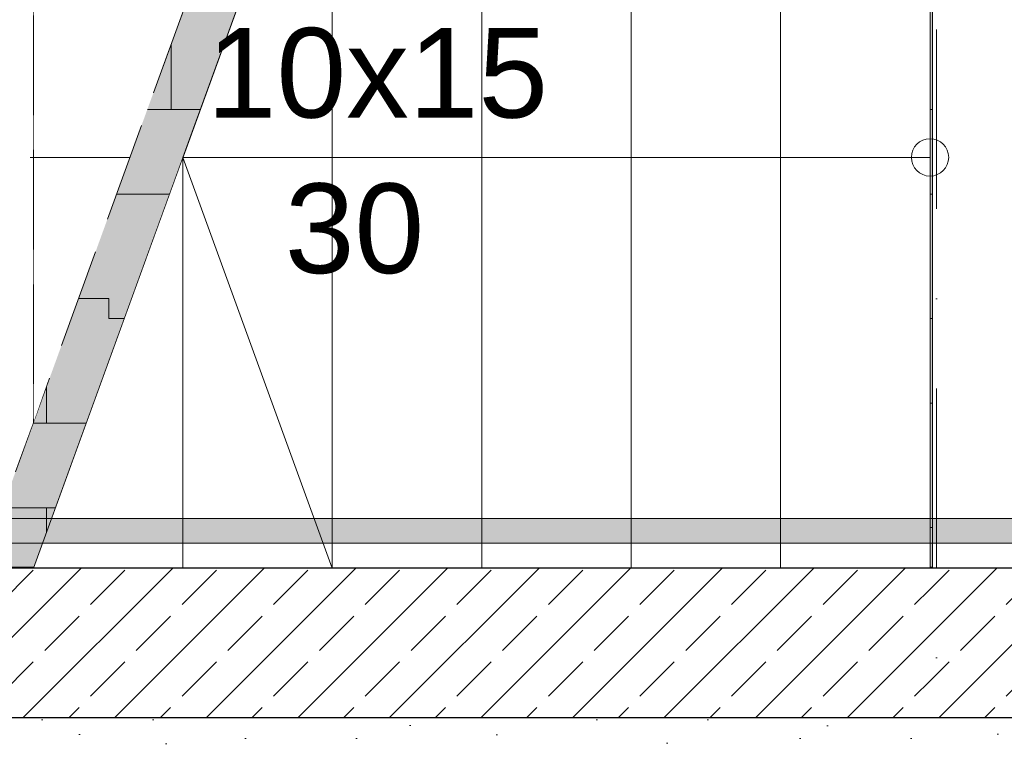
# Model space of a CAD drawing. Header units: centimetres. Extents: x -520 to 22173, y -1503 to 4054.
# Tile 38 of 82: x 9581 to 9778, y 2518 to 2662. Entities that reach past the tile are written whole.
import ezdxf
from ezdxf.enums import TextEntityAlignment as Align

# ---------------------------------------------------------------- set-up
doc = ezdxf.new("R2010")
doc.units = ezdxf.units.CM
doc.header["$LTSCALE"] = 0.1
doc.header["$MEASUREMENT"] = 0
for name, pattern in [('$0$HIDDEN', [952.5, 635, -317.5]), ('Krawędzie ukryte', [270, 200, -70]), ('Kropki i Kreski', [720, 360, -180, 0, -180]), ('Wipeout_Contour', [1000, 0, -1000])]:
    doc.linetypes.add(name, pattern=pattern)
for name, color, linetype in [('0_Teren', 7, 'Continuous'), ('2_barierki.K_IR', 7, 'Continuous'), ('2_schody.K_IR', 7, 'Continuous'), ('2_stropy.ISTN', 7, 'Continuous'), ('2_ściany podporowe.K_IR', 7, 'Continuous'), ('4_osie.ISTN', 7, 'Continuous'), ('5_opisy.K_IR', 7, 'Continuous')]:
    doc.layers.add(name, color=color, linetype=linetype)
doc.styles.add('GENERATED_STYLE_1', font='txt')
pattern_1 = [(45, (8385.933, 775.433), (-9.19239, 9.19239), []), (45, (8381.337, 780.03), (-9.19239, 9.19239), [9.75, -3.25])]

# ---------------------------------------------------------------- blocks, each defined once
blk = doc.blocks.new('*X149', base_point=(8385.93, 775.43))
at = {"layer": '0_Teren', "color": 253, "linetype": 'Continuous', "lineweight": 0, "true_color": 0x9f9f9f}
for p, q in [((9610.93, 2644.43), (9610.93, 2669.43)), ((9610.93, 2669.43), (9610.93, 2644.43)), ((9660.93, 2644.43), (9660.93, 2669.43)), ((9660.93, 2669.43), (9660.93, 2644.43)), ((9710.93, 2644.43), (9710.93, 2669.43)), ((9710.93, 2669.43), (9710.93, 2644.43)), ((9760.93, 2644.43), (9760.93, 2669.43)), ((9760.93, 2669.43), (9760.93, 2644.43)), ((9573.43, 2648.43), (9585.93, 2648.43)), ((9573.43, 2648.43), (9598.43, 2648.43)), ((9585.93, 2648.43), (9598.43, 2648.43)), ((9585.93, 2623.43), (9585.93, 2648.43)), ((9585.93, 2648.43), (9585.93, 2623.43)), ((9598.43, 2648.43), (9598.43, 2644.43)), ((9598.43, 2644.43), (9598.43, 2648.43)), ((9623.43, 2644.43), (9623.43, 2648.43)), ((9623.43, 2648.43), (9623.43, 2644.43)), ((9623.43, 2648.43), (9635.93, 2648.43)), ((9623.43, 2648.43), (9648.43, 2648.43)), ((9635.93, 2648.43), (9648.43, 2648.43)), ((9635.93, 2623.43), (9635.93, 2648.43)), ((9635.93, 2648.43), (9635.93, 2623.43)), ((9648.43, 2648.43), (9648.43, 2644.43)), ((9648.43, 2644.43), (9648.43, 2648.43)), ((9673.43, 2644.43), (9673.43, 2648.43)), ((9673.43, 2648.43), (9673.43, 2644.43)), ((9673.43, 2648.43), (9685.93, 2648.43)), ((9673.43, 2648.43), (9698.43, 2648.43)), ((9685.93, 2648.43), (9698.43, 2648.43)), ((9685.93, 2623.43), (9685.93, 2648.43)), ((9685.93, 2648.43), (9685.93, 2623.43)), ((9698.43, 2648.43), (9698.43, 2644.43)), ((9698.43, 2644.43), (9698.43, 2648.43)), ((9723.43, 2644.43), (9723.43, 2648.43)), ((9723.43, 2648.43), (9723.43, 2644.43)), ((9723.43, 2648.43), (9735.93, 2648.43)), ((9723.43, 2648.43), (9748.43, 2648.43)), ((9735.93, 2648.43), (9748.43, 2648.43)), ((9735.93, 2623.43), (9735.93, 2648.43)), ((9735.93, 2648.43), (9735.93, 2623.43)), ((9748.43, 2648.43), (9748.43, 2644.43)), ((9748.43, 2644.43), (9748.43, 2648.43)), ((9598.43, 2644.43), (9610.93, 2644.43)), ((9598.43, 2644.43), (9623.43, 2644.43)), ((9610.93, 2644.43), (9623.43, 2644.43)), ((9648.43, 2644.43), (9660.93, 2644.43)), ((9648.43, 2644.43), (9673.43, 2644.43)), ((9660.93, 2644.43), (9673.43, 2644.43)), ((9698.43, 2644.43), (9710.93, 2644.43)), ((9698.43, 2644.43), (9723.43, 2644.43)), ((9710.93, 2644.43), (9723.43, 2644.43)), ((9748.43, 2644.43), (9760.93, 2644.43)), ((9748.43, 2644.43), (9763.8, 2644.43)), ((9760.93, 2644.43), (9763.8, 2644.43)), ((9598.43, 2623.43), (9598.43, 2627.43)), ((9598.43, 2627.43), (9598.43, 2623.43)), ((9598.43, 2627.43), (9610.93, 2627.43)), ((9598.43, 2627.43), (9623.43, 2627.43)), ((9610.93, 2627.43), (9623.43, 2627.43)), ((9610.93, 2602.43), (9610.93, 2627.43)), ((9610.93, 2627.43), (9610.93, 2602.43)), ((9623.43, 2627.43), (9623.43, 2623.43)), ((9623.43, 2623.43), (9623.43, 2627.43)), ((9648.43, 2623.43), (9648.43, 2627.43)), ((9648.43, 2627.43), (9648.43, 2623.43)), ((9648.43, 2627.43), (9660.93, 2627.43)), ((9648.43, 2627.43), (9673.43, 2627.43)), ((9660.93, 2627.43), (9673.43, 2627.43)), ((9660.93, 2602.43), (9660.93, 2627.43)), ((9660.93, 2627.43), (9660.93, 2602.43)), ((9673.43, 2627.43), (9673.43, 2623.43)), ((9673.43, 2623.43), (9673.43, 2627.43)), ((9698.43, 2623.43), (9698.43, 2627.43)), ((9698.43, 2627.43), (9698.43, 2623.43)), ((9698.43, 2627.43), (9710.93, 2627.43)), ((9698.43, 2627.43), (9723.43, 2627.43)), ((9710.93, 2627.43), (9723.43, 2627.43)), ((9710.93, 2602.43), (9710.93, 2627.43)), ((9710.93, 2627.43), (9710.93, 2602.43)), ((9723.43, 2627.43), (9723.43, 2623.43)), ((9723.43, 2623.43), (9723.43, 2627.43)), ((9748.43, 2623.43), (9748.43, 2627.43)), ((9748.43, 2627.43), (9748.43, 2623.43)), ((9748.43, 2627.43), (9760.93, 2627.43)), ((9748.43, 2627.43), (9763.8, 2627.43)), ((9760.93, 2627.43), (9763.8, 2627.43)), ((9760.93, 2602.43), (9760.93, 2627.43)), ((9760.93, 2627.43), (9760.93, 2602.43)), ((9573.43, 2623.43), (9585.93, 2623.43)), ((9573.43, 2623.43), (9598.43, 2623.43)), ((9585.93, 2623.43), (9598.43, 2623.43)), ((9623.43, 2623.43), (9635.93, 2623.43)), ((9623.43, 2623.43), (9648.43, 2623.43)), ((9635.93, 2623.43), (9648.43, 2623.43)), ((9673.43, 2623.43), (9685.93, 2623.43)), ((9673.43, 2623.43), (9698.43, 2623.43)), ((9685.93, 2623.43), (9698.43, 2623.43)), ((9723.43, 2623.43), (9735.93, 2623.43)), ((9723.43, 2623.43), (9748.43, 2623.43)), ((9735.93, 2623.43), (9748.43, 2623.43)), ((9573.43, 2606.43), (9585.93, 2606.43)), ((9573.43, 2606.43), (9598.43, 2606.43)), ((9585.93, 2606.43), (9598.43, 2606.43)), ((9585.93, 2581.43), (9585.93, 2606.43)), ((9585.93, 2606.43), (9585.93, 2581.43)), ((9598.43, 2606.43), (9598.43, 2602.43)), ((9598.43, 2602.43), (9598.43, 2606.43)), ((9623.43, 2602.43), (9623.43, 2606.43)), ((9623.43, 2606.43), (9623.43, 2602.43)), ((9623.43, 2606.43), (9635.93, 2606.43)), ((9623.43, 2606.43), (9648.43, 2606.43)), ((9635.93, 2606.43), (9648.43, 2606.43)), ((9635.93, 2581.43), (9635.93, 2606.43)), ((9635.93, 2606.43), (9635.93, 2581.43)), ((9648.43, 2606.43), (9648.43, 2602.43)), ((9648.43, 2602.43), (9648.43, 2606.43)), ((9673.43, 2602.43), (9673.43, 2606.43)), ((9673.43, 2606.43), (9673.43, 2602.43)), ((9673.43, 2606.43), (9685.93, 2606.43)), ((9673.43, 2606.43), (9698.43, 2606.43)), ((9685.93, 2606.43), (9698.43, 2606.43)), ((9685.93, 2581.43), (9685.93, 2606.43)), ((9685.93, 2606.43), (9685.93, 2581.43)), ((9698.43, 2606.43), (9698.43, 2602.43)), ((9698.43, 2602.43), (9698.43, 2606.43)), ((9723.43, 2602.43), (9723.43, 2606.43)), ((9723.43, 2606.43), (9723.43, 2602.43)), ((9723.43, 2606.43), (9735.93, 2606.43)), ((9723.43, 2606.43), (9748.43, 2606.43)), ((9735.93, 2606.43), (9748.43, 2606.43)), ((9735.93, 2581.43), (9735.93, 2606.43)), ((9735.93, 2606.43), (9735.93, 2581.43)), ((9748.43, 2606.43), (9748.43, 2602.43)), ((9748.43, 2602.43), (9748.43, 2606.43)), ((9598.43, 2602.43), (9610.93, 2602.43)), ((9598.43, 2602.43), (9623.43, 2602.43)), ((9610.93, 2602.43), (9623.43, 2602.43)), ((9648.43, 2602.43), (9660.93, 2602.43)), ((9648.43, 2602.43), (9673.43, 2602.43)), ((9660.93, 2602.43), (9673.43, 2602.43)), ((9698.43, 2602.43), (9710.93, 2602.43)), ((9698.43, 2602.43), (9723.43, 2602.43)), ((9710.93, 2602.43), (9723.43, 2602.43)), ((9748.43, 2602.43), (9760.93, 2602.43)), ((9748.43, 2602.43), (9763.8, 2602.43)), ((9760.93, 2602.43), (9763.8, 2602.43)), ((9598.43, 2581.43), (9598.43, 2585.43)), ((9598.43, 2585.43), (9598.43, 2581.43)), ((9598.43, 2585.43), (9610.93, 2585.43)), ((9598.43, 2585.43), (9623.43, 2585.43)), ((9610.93, 2585.43), (9623.43, 2585.43)), ((9610.93, 2560.43), (9610.93, 2585.43)), ((9610.93, 2585.43), (9610.93, 2560.43)), ((9623.43, 2585.43), (9623.43, 2581.43)), ((9623.43, 2581.43), (9623.43, 2585.43)), ((9648.43, 2581.43), (9648.43, 2585.43)), ((9648.43, 2585.43), (9648.43, 2581.43)), ((9648.43, 2585.43), (9660.93, 2585.43)), ((9648.43, 2585.43), (9673.43, 2585.43)), ((9660.93, 2585.43), (9673.43, 2585.43)), ((9660.93, 2560.43), (9660.93, 2585.43)), ((9660.93, 2585.43), (9660.93, 2560.43)), ((9673.43, 2585.43), (9673.43, 2581.43)), ((9673.43, 2581.43), (9673.43, 2585.43)), ((9698.43, 2581.43), (9698.43, 2585.43)), ((9698.43, 2585.43), (9698.43, 2581.43)), ((9698.43, 2585.43), (9710.93, 2585.43)), ((9698.43, 2585.43), (9723.43, 2585.43)), ((9710.93, 2585.43), (9723.43, 2585.43)), ((9710.93, 2560.43), (9710.93, 2585.43)), ((9710.93, 2585.43), (9710.93, 2560.43)), ((9723.43, 2585.43), (9723.43, 2581.43)), ((9723.43, 2581.43), (9723.43, 2585.43)), ((9748.43, 2581.43), (9748.43, 2585.43)), ((9748.43, 2585.43), (9748.43, 2581.43)), ((9748.43, 2585.43), (9760.93, 2585.43)), ((9748.43, 2585.43), (9763.8, 2585.43)), ((9760.93, 2585.43), (9763.8, 2585.43)), ((9760.93, 2560.43), (9760.93, 2585.43)), ((9760.93, 2585.43), (9760.93, 2560.43)), ((9573.43, 2581.43), (9585.93, 2581.43)), ((9573.43, 2581.43), (9598.43, 2581.43)), ((9585.93, 2581.43), (9598.43, 2581.43)), ((9623.43, 2581.43), (9635.93, 2581.43)), ((9623.43, 2581.43), (9648.43, 2581.43)), ((9635.93, 2581.43), (9648.43, 2581.43)), ((9673.43, 2581.43), (9685.93, 2581.43)), ((9673.43, 2581.43), (9698.43, 2581.43)), ((9685.93, 2581.43), (9698.43, 2581.43)), ((9723.43, 2581.43), (9735.93, 2581.43)), ((9723.43, 2581.43), (9748.43, 2581.43)), ((9735.93, 2581.43), (9748.43, 2581.43)), ((9573.43, 2564.43), (9585.93, 2564.43)), ((9573.43, 2564.43), (9598.43, 2564.43)), ((9585.93, 2564.43), (9598.43, 2564.43)), ((9585.93, 2552.49), (9585.93, 2564.43)), ((9585.93, 2564.43), (9585.93, 2552.49)), ((9598.43, 2564.43), (9598.43, 2560.43)), ((9598.43, 2560.43), (9598.43, 2564.43)), ((9623.43, 2560.43), (9623.43, 2564.43)), ((9623.43, 2564.43), (9623.43, 2560.43)), ((9623.43, 2564.43), (9635.93, 2564.43)), ((9623.43, 2564.43), (9648.43, 2564.43)), ((9635.93, 2564.43), (9648.43, 2564.43)), ((9635.93, 2552.49), (9635.93, 2564.43)), ((9635.93, 2564.43), (9635.93, 2552.49)), ((9648.43, 2564.43), (9648.43, 2560.43)), ((9648.43, 2560.43), (9648.43, 2564.43)), ((9673.43, 2560.43), (9673.43, 2564.43)), ((9673.43, 2564.43), (9673.43, 2560.43)), ((9673.43, 2564.43), (9685.93, 2564.43)), ((9673.43, 2564.43), (9698.43, 2564.43)), ((9685.93, 2564.43), (9698.43, 2564.43)), ((9685.93, 2552.49), (9685.93, 2564.43)), ((9685.93, 2564.43), (9685.93, 2552.49)), ((9698.43, 2564.43), (9698.43, 2560.43)), ((9698.43, 2560.43), (9698.43, 2564.43)), ((9723.43, 2560.43), (9723.43, 2564.43)), ((9723.43, 2564.43), (9723.43, 2560.43)), ((9723.43, 2564.43), (9735.93, 2564.43)), ((9723.43, 2564.43), (9748.43, 2564.43)), ((9735.93, 2564.43), (9748.43, 2564.43)), ((9735.93, 2552.49), (9735.93, 2564.43)), ((9735.93, 2564.43), (9735.93, 2552.49)), ((9748.43, 2564.43), (9748.43, 2560.43)), ((9748.43, 2560.43), (9748.43, 2564.43)), ((9598.43, 2560.43), (9610.93, 2560.43)), ((9598.43, 2560.43), (9623.43, 2560.43)), ((9610.93, 2560.43), (9623.43, 2560.43)), ((9648.43, 2560.43), (9660.93, 2560.43)), ((9648.43, 2560.43), (9673.43, 2560.43)), ((9660.93, 2560.43), (9673.43, 2560.43)), ((9698.43, 2560.43), (9710.93, 2560.43)), ((9698.43, 2560.43), (9723.43, 2560.43)), ((9710.93, 2560.43), (9723.43, 2560.43)), ((9748.43, 2560.43), (9760.93, 2560.43)), ((9748.43, 2560.43), (9763.8, 2560.43)), ((9760.93, 2560.43), (9763.8, 2560.43))]:
    blk.add_line(p, q, dxfattribs=at)
blk = doc.blocks.new('Strop_2_1', base_point=(9196.62, 3122.49))
at = {"layer": '0_Teren', "linetype": 'Continuous', "lineweight": 0, "true_color": 0xffffff}
blk.add_hatch(color=7, dxfattribs=at).paths.add_polyline_path([(9196.62, 3122.49), (9146.07, 3019.53), (9318.8, 2937.59), (9318.8, 2552.49), (9763.8, 2552.49), (9763.8, 2807.49), (9968.8, 2807.49), (9968.8, 2366.78), (10168.8, 2366.77), (10168.8, 2879.75), (9670.9, 3122.49)])
at = {"layer": '0_Teren', "color": 7, "linetype": 'Continuous', "lineweight": 9, "flags": 128}
blk.add_lwpolyline([(9196.62, 3122.49), (9670.9, 3122.49), (10168.8, 2879.75), (10168.8, 2366.77), (9968.8, 2366.78), (9968.8, 2807.49), (9763.8, 2807.49), (9763.8, 2552.49), (9318.8, 2552.49), (9318.8, 2937.59), (9146.07, 3019.53)], close=True, dxfattribs=at)
at = {"layer": '0_Teren', "color": 7, "linetype": 'Continuous', "lineweight": 9}
blk.add_blockref('*X149', (8385.93, 775.43), dxfattribs=at)
blk = doc.blocks.new('Strop_3_1', base_point=(9938.29, 2717.29))
at = {"layer": '2_stropy.ISTN', "color": 7, "linetype": 'Continuous', "lineweight": 9, "flags": 128}
blk.add_lwpolyline([(9938.29, 2717.29), (9763.29, 2717.29), (9763.29, 2552.29), (9938.29, 2552.29)], close=True, dxfattribs=at)
blk = doc.blocks.new('Wypełnienie_2_1', base_point=(8385.93, 955.43))
at = {"layer": '5_opisy.K_IR', "linetype": 'Continuous', "lineweight": 0, "true_color": 0x000000}
h = blk.add_hatch(dxfattribs=at)
h.set_pattern_fill('Piasek_0001', color=18, style=0, pattern_type=2)
h.set_pattern_definition([(45, (8385.933, 810.433), (-11.13693, 11.13693), [0, -10.5, 0, -15.75]), (110, (8420.933, 810.433), (14.80016, 5.38682), [0, -7.7, 0, -13.3])])
h.paths.add_polyline_path([(9318.29, 2522.29), (9318.29, 2366.58), (9938.29, 2366.58), (9938.29, 2522.29)])
blk = doc.blocks.new('Strop_7_1', base_point=(9763.29, 2552.29))
at = {"layer": '0_Teren', "color": 7, "linetype": 'Continuous', "lineweight": 9, "flags": 128}
blk.add_lwpolyline([(9763.29, 2552.29), (9938.29, 2552.29), (9938.29, 2807.29), (9763.29, 2807.29)], close=True, dxfattribs=at)
blk = doc.blocks.new('Strop_8_1', base_point=(9763.29, 2552.29))
at = {"layer": '0_Teren', "color": 7, "linetype": 'Continuous', "lineweight": 9, "flags": 128}
blk.add_lwpolyline([(9763.29, 2552.29), (9938.29, 2552.29), (9938.29, 2807.29), (9763.29, 2807.29)], close=True, dxfattribs=at)
blk = doc.blocks.new('Schody_2_1', base_point=(8385.93, 775.43))
at = {"color": 254, "linetype": 'Wipeout_Contour', "lineweight": 0, "ltscale": 40393.587854}
blk.add_wipeout([(9763.29, 2717.29), (9733.29, 2717.29), (9733.29, 2552.29), (9763.29, 2552.29)], dxfattribs=at).dxf.layer = '2_schody.K_IR'
at = {"layer": '2_schody.K_IR', "color": 7, "linetype": 'Continuous', "lineweight": 15}
for p, q in [((9733.29, 2552.29), (9733.29, 2717.29)), ((9763.29, 2717.29), (9763.29, 2552.29)), ((9763.29, 2552.29), (9733.29, 2552.29))]:
    blk.add_line(p, q, dxfattribs=at)
for start, end in [(90, 270), (270, 90)]:
    blk.add_arc((9763.29, 2634.79), 3.75, start, end, dxfattribs=at)
at = {"color": 254, "linetype": 'Wipeout_Contour', "lineweight": 0, "ltscale": 40277.759837}
blk.add_wipeout([(9733.29, 2717.29), (9703.29, 2717.29), (9703.29, 2552.29), (9733.29, 2552.29)], dxfattribs=at).dxf.layer = '2_schody.K_IR'
at = {"layer": '2_schody.K_IR', "color": 7, "linetype": 'Continuous', "lineweight": 15}
for p, q in [((9703.29, 2552.29), (9703.29, 2717.29)), ((9733.29, 2717.29), (9733.29, 2552.29)), ((9763.29, 2634.79), (9733.29, 2634.79)), ((9733.29, 2552.29), (9703.29, 2552.29))]:
    blk.add_line(p, q, dxfattribs=at)
at = {"color": 254, "linetype": 'Wipeout_Contour', "lineweight": 0, "ltscale": 40161.956313}
blk.add_wipeout([(9703.29, 2717.29), (9673.29, 2717.29), (9673.29, 2552.29), (9703.29, 2552.29)], dxfattribs=at).dxf.layer = '2_schody.K_IR'
at = {"layer": '2_schody.K_IR', "color": 7, "linetype": 'Continuous', "lineweight": 15}
for p, q in [((9673.29, 2552.29), (9673.29, 2717.29)), ((9703.29, 2717.29), (9703.29, 2552.29)), ((9703.29, 2552.29), (9673.29, 2552.29))]:
    blk.add_line(p, q, dxfattribs=at)
at = {"color": 254, "linetype": 'Wipeout_Contour', "lineweight": 0, "ltscale": 40046.177494}
blk.add_wipeout([(9673.29, 2552.29), (9673.29, 2717.29), (9643.29, 2717.29), (9643.29, 2552.29)], dxfattribs=at).dxf.layer = '2_schody.K_IR'
at = {"layer": '2_schody.K_IR', "color": 7, "linetype": 'Continuous', "lineweight": 15}
for p, q in [((9643.29, 2552.29), (9643.29, 2717.29)), ((9673.29, 2717.29), (9673.29, 2552.29)), ((9673.29, 2552.29), (9643.29, 2552.29))]:
    blk.add_line(p, q, dxfattribs=at)
at = {"color": 254, "linetype": 'Wipeout_Contour', "lineweight": 0, "ltscale": 39908.168872}
blk.add_wipeout([(9643.29, 2717.29), (9613.29, 2634.79), (9613.29, 2552.29), (9643.29, 2552.29)], dxfattribs=at).dxf.layer = '2_schody.K_IR'
at = {"layer": '2_schody.K_IR', "color": 7, "linetype": 'Continuous', "lineweight": 15}
for p, q in [((9643.29, 2717.29), (9643.29, 2552.29)), ((9613.29, 2552.29), (9613.29, 2634.79)), ((9643.29, 2552.29), (9613.29, 2552.29))]:
    blk.add_line(p, q, dxfattribs=at)
at = {"color": 254, "linetype": 'Wipeout_Contour', "lineweight": 0, "ltscale": 29830.878712}
blk.add_wipeout([(9613.29, 2552.29), (9613.29, 2634.79), (9583.29, 2552.29)], dxfattribs=at).dxf.layer = '2_schody.K_IR'
at = {"layer": '2_schody.K_IR', "color": 7, "linetype": 'Continuous', "lineweight": 15}
for p, q in [((9613.29, 2634.79), (9613.29, 2552.29)), ((9613.29, 2552.29), (9583.29, 2552.29))]:
    blk.add_line(p, q, dxfattribs=at)
at = {"color": 254, "linetype": 'Wipeout_Contour', "lineweight": 0, "ltscale": 39851.693083}
blk.add_wipeout([(9613.29, 2717.29), (9583.29, 2717.29), (9583.29, 2581.55), (9613.29, 2664.05)], dxfattribs=at).dxf.layer = '2_schody.K_IR'
at = {"layer": '2_schody.K_IR', "color": 7, "linetype": 'Krawędzie ukryte', "lineweight": 15}
blk.add_line((9583.29, 2581.55), (9583.29, 2717.29), dxfattribs=at)
at = {"layer": '2_schody.K_IR', "color": 7, "linetype": 'Continuous', "lineweight": 15}
for p, q in [((9613.29, 2634.79), (9643.29, 2717.29)), ((9733.29, 2634.79), (9613.29, 2634.79)), ((9643.29, 2552.29), (9613.29, 2634.79))]:
    blk.add_line(p, q, dxfattribs=at)
at = {"color": 254, "linetype": 'Wipeout_Contour', "lineweight": 0, "ltscale": 49613.399229}
blk.add_wipeout([(9583.29, 2717.29), (9553.29, 2717.29), (9553.29, 2552.29), (9572.65, 2552.29), (9583.29, 2581.55)], dxfattribs=at).dxf.layer = '2_schody.K_IR'
at = {"layer": '2_schody.K_IR', "color": 7, "linetype": 'Krawędzie ukryte', "lineweight": 15}
for p, q in [((9632.65, 2717.29), (9572.65, 2552.29)), ((9583.29, 2717.29), (9583.29, 2581.55)), ((9602.65, 2634.79), (9493.29, 2634.79))]:
    blk.add_line(p, q, dxfattribs=at)
at = {"layer": '2_schody.K_IR', "color": 7, "linetype": 'Continuous', "lineweight": 15}
blk.add_line((9643.29, 2717.29), (9583.29, 2552.29), dxfattribs=at)
blk = doc.blocks.new('Ściana_24_1', base_point=(9950.79, 2534.79))
at = {"color": 254, "linetype": 'Wipeout_Contour', "lineweight": 0, "ltscale": 40689.375349}
blk.add_wipeout([(9938.29, 2552.29), (9763.29, 2552.29), (9763.29, 2522.29), (9938.29, 2522.29)], dxfattribs=at).dxf.layer = '2_ściany podporowe.K_IR'
at = {"layer": '2_ściany podporowe.K_IR', "linetype": 'Continuous', "lineweight": 0, "true_color": 0x000000}
h = blk.add_hatch(dxfattribs=at)
h.set_pattern_fill('Beton_zbrojony_0001', color=18, style=0, pattern_type=2)
h.set_pattern_definition(pattern_1)
h.paths.add_polyline_path([(9938.29, 2552.29), (9763.29, 2552.29), (9763.29, 2522.29), (9938.29, 2522.29)])
at = {"layer": '2_ściany podporowe.K_IR', "color": 7, "linetype": 'Continuous', "lineweight": 30, "flags": 128}
for points in [[(9938.29, 2552.29), (9763.29, 2552.29)], [(9763.29, 2522.29), (9938.29, 2522.29)]]:
    blk.add_lwpolyline(points, dxfattribs=at)
blk = doc.blocks.new('Ściana_35_1', base_point=(9763.29, 2534.79))
at = {"color": 254, "linetype": 'Wipeout_Contour', "lineweight": 0, "ltscale": 39490.342818}
blk.add_wipeout([(9763.29, 2552.29), (9318.29, 2552.29), (9318.29, 2522.29), (9763.29, 2522.29)], dxfattribs=at).dxf.layer = '2_ściany podporowe.K_IR'
at = {"layer": '2_ściany podporowe.K_IR', "linetype": 'Continuous', "lineweight": 0, "true_color": 0x000000}
h = blk.add_hatch(dxfattribs=at)
h.set_pattern_fill('Beton_zbrojony_0001', color=18, style=0, pattern_type=2)
h.set_pattern_definition(pattern_1)
h.paths.add_polyline_path([(9763.29, 2552.29), (9318.29, 2552.29), (9318.29, 2522.29), (9763.29, 2522.29)])
at = {"layer": '2_ściany podporowe.K_IR', "color": 7, "linetype": 'Continuous', "lineweight": 30, "flags": 128}
for points in [[(9763.29, 2552.29), (9318.29, 2552.29)], [(9318.29, 2522.29), (9763.29, 2522.29)]]:
    blk.add_lwpolyline(points, dxfattribs=at)
blk = doc.blocks.new('Standardowy znacznik osi[11]_1', base_point=(9764.57, -647.93))
at = {"layer": '4_osie.ISTN', "color": 252, "linetype": 'Kropki i Kreski', "lineweight": 0}
blk.add_line((9764.57, -547.93), (9764.57, 3172.08), dxfattribs=at)
at = {"layer": '4_osie.ISTN', "color": 252, "lineweight": 0, "style": 'GENERATED_STYLE_1'}
for tag, p in [('AC_MarkerText_1_1', (9764.57, 3314.08)), ('AC_MarkerText_1_0', (9764.57, -685.93))]:
    blk.add_attdef(tag, text='', height=35, rotation=360, dxfattribs=at).set_placement(p, align=Align.MIDDLE_CENTER)
blk = doc.blocks.new('Balustrada_8_1', base_point=(8385.93, 775.43))
at = {"layer": '2_barierki.K_IR', "linetype": 'Continuous', "lineweight": 0, "true_color": 0xffffff}
for points in [[(9493.29, 2562.29), (9493.29, 2557.29), (9765.79, 2557.29), (9765.79, 2562.29)], [(9765.79, 2562.29), (9765.79, 2557.29), (9935.61, 2557.29), (9935.61, 2562.29)]]:
    blk.add_hatch(color=7, dxfattribs=at).paths.add_polyline_path(points)
at = {"layer": '2_barierki.K_IR', "color": 7, "linetype": 'Continuous', "lineweight": 15}
for p, q in [((9765.79, 2562.29), (9493.29, 2562.29)), ((9935.61, 2562.29), (9765.79, 2562.29)), ((9493.29, 2557.29), (9765.79, 2557.29)), ((9765.79, 2557.29), (9935.61, 2557.29))]:
    blk.add_line(p, q, dxfattribs=at)

msp = doc.modelspace()

# ---------------------------------------------------------------- block references
at = {"layer": '0_Teren', "color": 7, "linetype": 'Continuous', "lineweight": 9}
for name, p in [('Strop_2_1', (9196.62, 3122.49)), ('Strop_7_1', (9763.29, 2552.29)), ('Strop_8_1', (9763.29, 2552.29))]:
    msp.add_blockref(name, p, dxfattribs=at)
at = {"layer": '2_stropy.ISTN', "color": 7, "linetype": 'Continuous', "lineweight": 9}
msp.add_blockref('Strop_3_1', (9938.29, 2717.29), dxfattribs=at)
at = {"layer": '5_opisy.K_IR', "color": 7, "linetype": 'Continuous', "lineweight": 0}
msp.add_blockref('Wypełnienie_2_1', (8385.93, 955.43), dxfattribs=at)

# ---------------------------------------------------------------- next in the draw order: block references
at = {"layer": '2_schody.K_IR', "color": 7, "linetype": '$0$HIDDEN', "lineweight": 0}
msp.add_blockref('Schody_2_1', (8385.93, 775.43), dxfattribs=at)

# ---------------------------------------------------------------- next in the draw order: block references
at = {"layer": '2_barierki.K_IR', "color": 252, "linetype": 'Continuous', "lineweight": 0}
msp.add_blockref('Balustrada_8_1', (8385.93, 775.43), dxfattribs=at)
at = {"layer": '2_ściany podporowe.K_IR', "color": 7, "lineweight": 30}
msp.add_blockref('Ściana_24_1', (9950.79, 2534.79), dxfattribs=at)

# ---------------------------------------------------------------- next in the draw order: texts
at = {"layer": '5_opisy.K_IR', "color": 1, "linetype": 'Continuous', "lineweight": 0, "char_height": 18, "attachment_point": 7, "style": 'GENERATED_STYLE_1'}
for s, insert in [('\\A1;{\\pql;\\fArial|b0|i0|c238|p38;10x\\fArial|b0|i0|c238|p38;15}', (9618.1, 2642.53)), ('\\A1;{\\pql;\\fArial|b0|i0|c238|p38;30}', (9633.76, 2611.3))]:
    msp.add_mtext(s, dxfattribs=dict(at, insert=insert))

# ---------------------------------------------------------------- next in the draw order: block references
at = {"layer": '2_ściany podporowe.K_IR', "color": 7, "lineweight": 30}
msp.add_blockref('Ściana_35_1', (9763.29, 2534.79), dxfattribs=at)

# ---------------------------------------------------------------- next in the draw order: block references
at = {"layer": '4_osie.ISTN', "color": 252, "linetype": 'Continuous', "lineweight": 0}
msp.add_blockref('Standardowy znacznik osi[11]_1', (9764.57, -647.93), dxfattribs=at)

doc.saveas('drawing.dxf')
